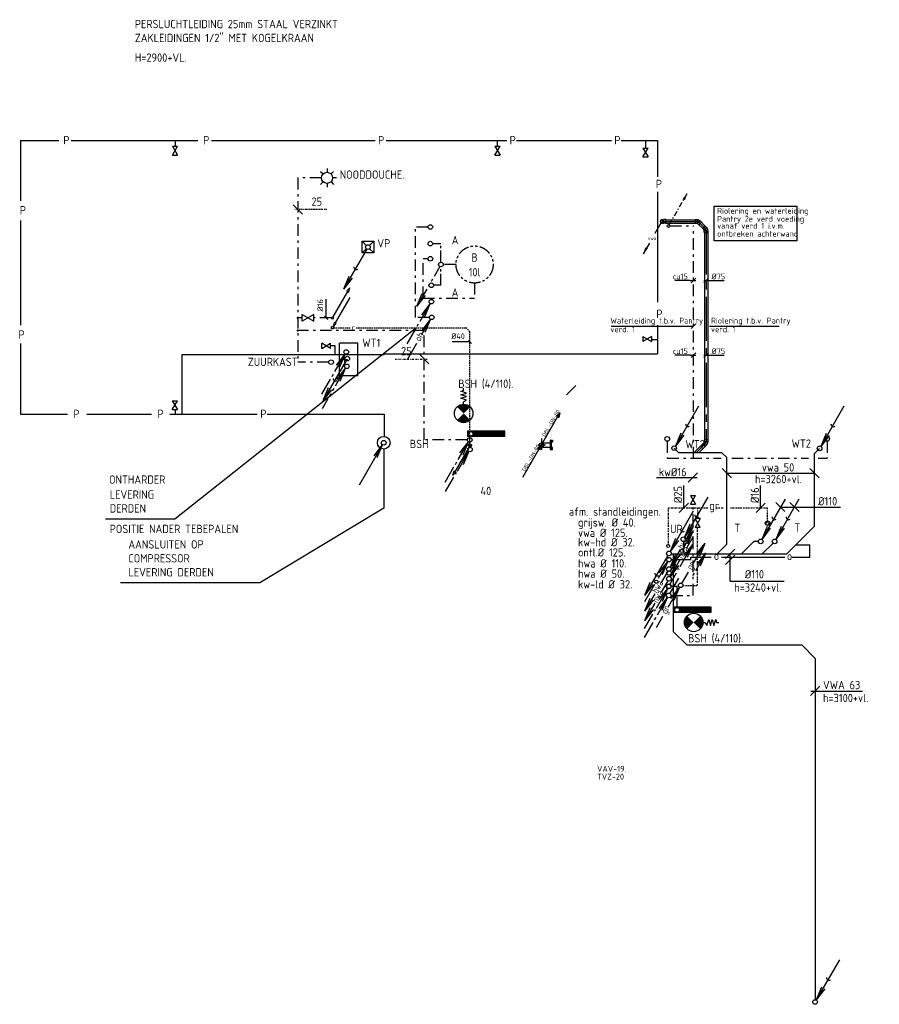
# Model space of a CAD drawing. Header units: millimetres. Extents: x -67014 to 38135, y 8979 to 53413.
# Tile 7 of 18: x -67014 to -48470, y 32170 to 53413. Entities that reach past the tile are written whole.
import ezdxf
from ezdxf.enums import TextEntityAlignment as Align

# ---------------------------------------------------------------- set-up
doc = ezdxf.new("R2010")
doc.units = ezdxf.units.MM
doc.header["$LTSCALE"] = 50
for name, pattern in [('2322109', [10, 5, -2, 1, -2]), ('2322110', [10, 5, -1, 1, -1, 1, -1]), ('CENTER2', [28.575, 19.05, -3.175, 3.175, -3.175]), ('DASHED2', [9.525, 6.35, -3.175]), ('HIDDEN2', [4.7625, 3.175, -1.5875]), ('KOUDWATER', [8.4, 4.8, -1.2, 1.2, -1.2]), ('KOUDWATERTAP', [1.1, 0.5, -0.25, 0.1, -0.25]), ('KW', [7, 4, -1, 1, -1]), ('WARMWATERCIRCULATIE', [1.8, 0.5, -0.25, 0.1, -0.25, 0.1, -0.25, 0.1, -0.25]), ('WARMWATERTAP', [1.45, 0.5, -0.25, 0.1, -0.25, 0.1, -0.25])]:
    doc.linetypes.add(name, pattern=pattern)
for name, color, linetype in [('50', 3, 'Continuous'), ('51', 6, 'Continuous'), ('51-LEIDING', 3, 'Continuous'), ('52', 3, 'Continuous'), ('52-CIRC', 3, 'WARMWATERCIRCULATIE'), ('52-GRIJS', 3, 'KOUDWATER'), ('53', 7, 'Continuous'), ('54', 3, 'Continuous'), ('60', 7, 'Continuous'), ('60-CV', 3, 'Continuous'), ('60-TXT', 1, 'Continuous'), ('Bestaande grijswater', 6, 'KOUDWATERTAP'), ('SYM-W', 7, 'Continuous'), ('WL5232--', 192, 'Continuous'), ('WL524---_D', 192, 'Continuous'), ('WL524---_HARTLIJN', 7, 'Continuous'), ('WL531---', 132, 'Continuous'), ('WL531---_SYMBOOL', 2, 'Continuous'), ('WL5310--_KW', 2, 'KOUDWATER'), ('WL5310--Bestaande_KW', 180, 'KOUDWATERTAP'), ('WL532---', 12, 'Continuous'), ('WL532---_DBL', 6, 'Continuous'), ('WL532---_KW-LD', 5, 'KW'), ('WL5420--_PERSL', 1, 'Continuous'), ('WL550---_SYMBOOL', 2, 'Continuous'), ('WL5501--_GKW-A', 4, 'Continuous'), ('WL5501-GKW', 4, 'Continuous'), ('WL561---_PIJL-A', 1, 'Continuous'), ('WL561---_PIJL-R', 5, 'HIDDEN2'), ('WL5611--_CV-A', 3, 'Continuous'), ('WL5623--_COND', 2, 'DASHED2'), ('WM5232--', 2, 'Continuous'), ('WM524---', 2, 'Continuous'), ('WM530---_MATEN-B', 1, 'Continuous'), ('WM531---', 2, 'Continuous'), ('WM560---_MATEN-B', 1, 'Continuous'), ('WT562---_CODE', 2, 'Continuous')]:
    doc.layers.add(name, color=color, linetype=linetype)
doc.styles.add('BURO-018', font='ISO96.shx', dxfattribs={"height": 90})
doc.styles.add('BURO-025', font='ISO96.shx', dxfattribs={"height": 125})
doc.styles.add('ISO', font='ISO.SHX')
doc.styles.add('MAATVOERING', font='ISO')

# ---------------------------------------------------------------- blocks, each defined once
blk = doc.blocks.new('3-01')
at = {"layer": 'SYM-W', "color": 2}
for p, q in [((-2.5, 1.5), (-2.5, -1.5)), ((-2.5, 1.5), (2.5, -1.5)), ((2.5, 1.5), (-2.5, -1.5)), ((2.5, 1.5), (2.5, -1.5))]:
    blk.add_line(p, q, dxfattribs=at)
blk = doc.blocks.new('W3-01A')
at = {"layer": 'SYM-W', "linetype": 'Continuous', "xscale": 0.75, "yscale": 0.75, "zscale": 0.75}
blk.add_blockref('3-01', (0, 0), dxfattribs=at)
blk = doc.blocks.new('113')
at = {"layer": '52', "color": 1, "linetype": 'Continuous'}
for p, q in [((2.47, 4.28), (5.25, 9.09)), ((3.42, 6.7), (5.25, 9.09)), ((4.1, 6.31), (5.25, 9.09)), ((0.25, 0.43), (1.71, 2.96))]:
    blk.add_line(p, q, dxfattribs=at)
blk.add_circle((0, 0), 0.5, dxfattribs=at)
at = {"layer": '52', "color": 7, "style": 'ISO', "width": 0.75}
blk.add_text('+', height=1.5, rotation=61.3721, dxfattribs=at).set_placement((2.41, 3.14))
blk = doc.blocks.new('032')
at = {"layer": '50', "color": 1, "linetype": 'Continuous'}
for p, q in [((-0.25, -0.43), (-1.67, -2.89)), ((-3.06, -5.3), (-5.25, -9.09)), ((-4.1, -6.31), (-5.25, -9.09)), ((-3.42, -6.7), (-5.25, -9.09))]:
    blk.add_line(p, q, dxfattribs=at)
blk.add_circle((0, 0), 0.5, dxfattribs=at)
at = {"layer": '50', "color": 7, "style": 'ISO', "width": 0.7}
blk.add_text('hwa', height=1.5, rotation=61.3721, dxfattribs=at).set_placement((-2.48, -5.35))
blk = doc.blocks.new('033')
at = {"layer": '50', "color": 1, "linetype": 'Continuous'}
for p, q in [((5.25, 9.09), (3.8, 6.58)), ((2.44, 4.22), (0.25, 0.43)), ((1.4, 3.22), (0.25, 0.43)), ((2.08, 2.82), (0.25, 0.43))]:
    blk.add_line(p, q, dxfattribs=at)
blk.add_circle((0, 0), 0.5, dxfattribs=at)
at = {"layer": '50', "color": 7, "style": 'ISO', "width": 0.7}
blk.add_text('hwa', height=1.5, rotation=59.4545, dxfattribs=at).set_placement((3.04, 4.13))
blk = doc.blocks.new('034')
at = {"layer": '50', "linetype": 'Continuous'}
for name in ['033', '032']:
    blk.add_blockref(name, (0, 0), dxfattribs=at)
blk = doc.blocks.new('026')
at = {"layer": '51', "color": 1, "linetype": 'Continuous'}
for p, q in [((-0.25, -0.43), (-2.36, -4.09)), ((-2.08, -2.82), (-0.25, -0.43)), ((-1.4, -3.22), (-0.25, -0.43)), ((-3.11, -5.39), (-5.26, -9.1))]:
    blk.add_line(p, q, dxfattribs=at)
for centre, radius in [((0, 0), 0.5), ((-2.75, -4.77), 0.35)]:
    blk.add_circle(centre, radius, dxfattribs=at)
blk = doc.blocks.new('030')
at = {"layer": '51', "color": 1, "linetype": 'Continuous'}
for p in [(5.25, 9.09), (1.4, 3.22), (2.08, 2.82)]:
    blk.add_line(p, (0.25, 0.43), dxfattribs=at)
blk.add_circle((0, 0), 0.5, dxfattribs=at)
blk.add_arc((3.03, 5.25), 0.567, 178.0725, 301.9275, dxfattribs=at)
blk = doc.blocks.new('029')
at = {"layer": '51', "color": 1, "linetype": 'Continuous'}
for p in [(-0.25, -0.43), (-4.1, -6.31), (-3.42, -6.7)]:
    blk.add_line(p, (-5.25, -9.09), dxfattribs=at)
blk.add_circle((0, 0), 0.5, dxfattribs=at)
blk.add_arc((-2.47, -4.27), 0.567, 178.0725, 301.9275, dxfattribs=at)
blk = doc.blocks.new('031')
at = {"layer": '51', "linetype": 'Continuous'}
for name in ['030', '029']:
    blk.add_blockref(name, (0, 0), dxfattribs=at)
blk = doc.blocks.new('014')
at = {"layer": '52', "color": 1, "linetype": 'Continuous'}
for p, q in [((-2.44, -4.22), (-0.25, -0.43)), ((-2.08, -2.82), (-0.25, -0.43)), ((-1.4, -3.22), (-0.25, -0.43)), ((-5.25, -9.09), (-3.38, -5.85)), ((-3.06, -5.3), (-2.75, -4.76))]:
    blk.add_line(p, q, dxfattribs=at)
blk.add_circle((0, 0), 0.5, dxfattribs=at)
blk = doc.blocks.new('027')
at = {"layer": '51', "color": 1, "linetype": 'Continuous'}
for p, q in [((5.26, 9.1), (3.14, 5.44)), ((3.42, 6.72), (5.26, 9.1)), ((4.1, 6.32), (5.26, 9.1)), ((2.39, 4.14), (0.25, 0.43))]:
    blk.add_line(p, q, dxfattribs=at)
for centre, radius in [((2.76, 4.77), 0.35), ((0, 0), 0.5)]:
    blk.add_circle(centre, radius, dxfattribs=at)
blk = doc.blocks.new('017')
at = {"layer": '52', "color": 1, "linetype": 'Continuous'}
for p, q in [((-2.44, -4.22), (-0.25, -0.43)), ((-2.08, -2.82), (-0.25, -0.43)), ((-1.4, -3.22), (-0.25, -0.43)), ((-3.69, -6.39), (-3.38, -5.85)), ((-3.06, -5.3), (-2.75, -4.76)), ((-5.25, -9.09), (-4, -6.93))]:
    blk.add_line(p, q, dxfattribs=at)
blk.add_circle((0, 0), 0.5, dxfattribs=at)
blk = doc.blocks.new('3-67')
at = {"layer": '52', "color": 2}
for p, q in [((0, 0), (0, -0.8)), ((-1.2, -2), (-2, -2)), ((-1.41, -0.59), (-0.85, -1.15)), ((1.41, -0.59), (0.85, -1.15)), ((2, -2), (1.2, -2)), ((-0.85, -2.85), (-1.41, -3.41)), ((0, -3.2), (0, -4)), ((0.85, -2.85), (1.41, -3.41))]:
    blk.add_line(p, q, dxfattribs=at)
blk.add_circle((0, -2), 1.2, dxfattribs=at)
blk = doc.blocks.new('$MAAT')
at = {"layer": 'SYM-W', "color": 1}
blk.add_line((1, 1), (-1, -1), dxfattribs=at)
blk = doc.blocks.new('8-15')
at = {"layer": '53'}
for p, q in [((-1.25, 1.25), (-0.35, 0.35)), ((-1.25, 1.25), (1.25, 1.25)), ((-1.25, -1.25), (-1.25, 1.25)), ((0.35, 0.35), (1.25, 1.25)), ((1.25, 1.25), (1.25, -1.25)), ((-1.25, -1.25), (-0.35, -0.35)), ((1.25, -1.25), (-1.25, -1.25)), ((0.35, -0.35), (1.25, -1.25))]:
    blk.add_line(p, q, dxfattribs=at)
at = {"layer": '53', "linetype": 'Continuous'}
blk.add_circle((0, 0), 0.5, dxfattribs=at)
blk = doc.blocks.new('W3-44')
at = {"layer": '54', "color": 2, "const_width": 2}
for points in [[(1.29, 0.71, 0.414214), (1.29, -0.71, 1)], [(2.71, -0.71, 0.414214), (2.71, 0.71, 1)]]:
    blk.add_lwpolyline(points, format="xyb", dxfattribs=at)
at = {"layer": '54', "color": 7}
blk.add_lwpolyline([(4, 0), (4.5, 0), (4.88, -0.63), (5.26, 0.63), (5.63, -0.63), (6.01, 0.63), (6.39, -0.63), (6.77, 0.63), (6.96, 0), (7.46, 0)], dxfattribs=at)
at = {"layer": '54', "color": 2}
blk.add_circle((2, 0), 2, dxfattribs=at)
blk = doc.blocks.new('*X28')
at = {"color": 0}
for p, q in [((29158, 61986), (29262, 62089)), ((29158, 61999), (29248, 62089)), ((29158, 62013), (29235, 62089)), ((29158, 62026), (29222, 62089)), ((29158, 62040), (29208, 62089)), ((29158, 62053), (29195, 62089)), ((29158, 62067), (29181, 62089)), ((29158, 62080), (29168, 62089)), ((29158, 61972), (29268, 62082)), ((29158, 61959), (29268, 62069)), ((29158, 61945), (29268, 62055)), ((29158, 61932), (29268, 62042)), ((29158, 61918), (29268, 62028)), ((29158, 61905), (29268, 62015)), ((29158, 61891), (29268, 62001)), ((29158, 61878), (29268, 61988)), ((29158, 61865), (29268, 61975)), ((29158, 61851), (29268, 61961)), ((29158, 61838), (29268, 61948)), ((29158, 61824), (29268, 61934)), ((29158, 61811), (29268, 61921)), ((29158, 61797), (29268, 61907)), ((29158, 61784), (29268, 61894)), ((29158, 61770), (29268, 61880)), ((29158, 61757), (29268, 61867)), ((29158, 61743), (29268, 61853)), ((29158, 61730), (29268, 61840)), ((29158, 61716), (29268, 61826)), ((29158, 61703), (29268, 61813)), ((29158, 61689), (29268, 61799)), ((29158, 61676), (29268, 61786)), ((29158, 61662), (29268, 61772)), ((29158, 61649), (29268, 61759)), ((29158, 61636), (29268, 61746)), ((29158, 61622), (29268, 61732)), ((29158, 61609), (29268, 61719)), ((29158, 61595), (29268, 61705)), ((29158, 61582), (29268, 61692)), ((29158, 61568), (29268, 61678)), ((29158, 61555), (29268, 61665)), ((29158, 61541), (29268, 61651)), ((29158, 61528), (29268, 61638)), ((29158, 61514), (29268, 61624)), ((29158, 61501), (29268, 61611)), ((29158, 61487), (29268, 61597)), ((29158, 61474), (29268, 61584)), ((29158, 61460), (29268, 61570)), ((29158, 61447), (29268, 61557)), ((29158, 61433), (29268, 61543)), ((29158, 61420), (29268, 61530)), ((29168, 61416), (29268, 61517)), ((29182, 61416), (29268, 61503)), ((29195, 61416), (29268, 61490)), ((29209, 61416), (29268, 61476)), ((29222, 61416), (29268, 61463)), ((29236, 61416), (29268, 61449)), ((29249, 61416), (29268, 61436)), ((29263, 61416), (29268, 61422))]:
    blk.add_line(p, q, dxfattribs=at)
blk = doc.blocks.new('PA')
at = {"layer": 'WL532---_KW-LD', "color": 7, "linetype": 'Continuous'}
blk.add_line((0, 0), (200, 346), dxfattribs=at)
at = {"layer": 'WL532---_KW-LD', "color": 7}
for p, q in [((162, 311), (200, 346)), ((200, 346), (171, 306)), ((200, 346), (179, 301)), ((200, 346), (188, 296)), ((162, 311), (188, 296))]:
    blk.add_line(p, q, dxfattribs=at)
blk = doc.blocks.new('002')
at = {"layer": '60', "color": 1, "linetype": 'Continuous'}
for p in [(-5.25, -9.09), (-2.08, -2.82), (-1.4, -3.22)]:
    blk.add_line(p, (-0.25, -0.43), dxfattribs=at)
blk.add_circle((0, 0), 0.5, dxfattribs=at)
blk = doc.blocks.new('122')
at = {"layer": '52', "color": 1, "linetype": 'Continuous'}
for p, q in [((2.77, 4.8), (5.25, 9.09)), ((3.42, 6.7), (5.25, 9.09)), ((4.1, 6.31), (5.25, 9.09)), ((0.25, 0.43), (1.66, 2.87))]:
    blk.add_line(p, q, dxfattribs=at)
blk.add_circle((0, 0), 0.5, dxfattribs=at)
at = {"layer": '52', "color": 7, "style": 'ISO', "width": 0.75}
blk.add_text('gr', height=1.5, rotation=61.3721, dxfattribs=at).set_placement((2.44, 3.19))
blk = doc.blocks.new('D122')
at = {"layer": '52', "linetype": 'Continuous'}
blk.add_blockref('122', (0, 0), dxfattribs=at)
blk = doc.blocks.new('A$C03560F8D')
at = {"layer": '60-CV', "color": 7, "style": 'ISO'}
for s, p in [('afm. standleidingen.', (0, 1569)), ('grijsw. %%c 40.', (196, 1335)), ('vwa %%c 125.', (196, 1112)), ('kw-hd %%c 32.', (196, 909)), ('ontl.%%c 125.', (196, 689)), ('hwa %%c 110.', (196, 452)), ('hwa %%c 50.', (196, 230)), ('kw-ld %%c 32.', (196, 0))]:
    blk.add_text(s, height=180, dxfattribs=at).set_placement(p)
blk = doc.blocks.new('CVRP51')
blk.add_line((7.5, 12.99), (1.17, 2.03))
blk.add_lwpolyline([(1.59, 1.78), (0.75, 2.27), (0.25, 0.43)], close=True)
blk.add_circle((0, 0), 0.5)
at = {"color": 2, "style": 'MAATVOERING', "flags": 8}
blk.add_attdef('PIJL_BEN', (8, 13), '', height=1, dxfattribs=at)
blk = doc.blocks.new('CVAP51')
blk.add_line((0.25, 0.43), (6.58, 11.4))
blk.add_lwpolyline([(6.16, 11.64), (7, 11.15), (7.5, 12.99)], close=True)
blk.add_circle((0, 0), 0.5)
at = {"color": 2, "style": 'MAATVOERING', "flags": 8}
blk.add_attdef('PIJL_BEN', (8, 13), '', height=1, dxfattribs=at)
blk = doc.blocks.new('MVLINE')
blk.add_line((35, -35), (-35, 35))
blk = doc.blocks.new('SS53AP01')
blk.add_lwpolyline([(0, -1.5), (0, 1.5), (5, -1.5), (5, 1.5)], close=True)
blk = doc.blocks.new('ASP_WZ')
at = {"const_width": 24.5}
blk.add_lwpolyline([(-12.75, 0, 1), (12.75, 0, 1)], format="xyb", close=True, dxfattribs=at)
blk = doc.blocks.new('CVRP11')
blk.add_line((-0.25, -0.43), (-6.58, -11.4))
blk.add_lwpolyline([(-6.16, -11.64), (-7, -11.15), (-7.5, -12.99)], close=True)
blk.add_circle((0, 0), 0.5)
at = {"color": 2, "style": 'MAATVOERING', "flags": 8}
blk.add_attdef('PIJL_BEN', text='', height=1, dxfattribs=at).set_placement((-8, -13), align=Align.RIGHT)
blk = doc.blocks.new('LDV2')
at = {"color": 0, "linetype": 'Continuous'}
for p, q in [((-0.25, -0.43), (-2.5, -4.33)), ((-4.5, -7.79), (-6.75, -11.69))]:
    blk.add_line(p, q, dxfattribs=at)
blk.add_lwpolyline([(-6.75, -11.69, 0, 1, 0), (-5.5, -9.53, 1, 1, 0)], format="xyseb", dxfattribs=at)
blk.add_circle((0, 0), 0.5, dxfattribs=at)
at = {"color": 0, "linetype": 'Continuous', "style": 'BURO-018'}
blk.add_attdef('LD_TEXT1', text='', height=1.8, dxfattribs=at).set_placement((-3.5, -6.06), align=Align.MIDDLE)
blk = doc.blocks.new('*U80', base_point=(-56317, 46171))
at = {"color": 0, "linetype": 'Continuous'}
for p, q in [((-56392, 46171), (-56719, 46171)), ((-56392, 46171), (-56267, 46171)), ((-56267, 46221), (-56367, 46121))]:
    blk.add_line(p, q, dxfattribs=at)
at = {"color": 0, "linetype": 'Continuous', "style": 'BURO-025'}
blk.add_text('cu15', height=125, dxfattribs=at).set_placement((-56442, 46196), align=Align.RIGHT)
blk = doc.blocks.new('*U81')
at = {"color": 0, "ltscale": 10}
for p, q in [((-39, 84), (-39, 40)), ((39, 84), (-39, 84)), ((-39, 40), (-38, 38)), ((39, 40), (-39, 40)), ((-38, 33), (-38, 38)), ((-38, 23), (-38, 33)), ((-38, 15), (-38, 23)), ((-38, 12), (-38, 15)), ((39, 40), (38, 38)), ((38, 33), (38, 38)), ((38, 23), (38, 33)), ((38, 15), (38, 23)), ((38, 12), (38, 15)), ((39, 84), (39, 40))]:
    blk.add_line(p, q, dxfattribs=at)
blk.add_arc((0, 0), 39.4, 90.18, 90, dxfattribs=at)
at = {"layer": 'WL524---_HARTLIJN', "linetype": 'CENTER2'}
for p in [(0, 40), (0, 0)]:
    blk.add_line(p, (0, 38), dxfattribs=at)
blk.add_circle((0, 0), 0.075, dxfattribs=at)
at = {"layer": 'WL524---_D', "color": 1, "linetype": '2322109', "style": 'BURO-018'}
blk.add_attdef('POSNR', text='', height=90, dxfattribs=at).set_placement((0, 0), align=Align.MIDDLE)
blk = doc.blocks.new('*U82')
at = {"color": 0, "ltscale": 10}
for p, q in [((-65, 39), (-21, 39)), ((-65, 39), (-65, -39)), ((-21, 39), (-19, 38)), ((-21, 39), (-21, -39)), ((-13, -43), (43, 13)), ((43, 13), (40, 13)), ((74, -18), (43, 13)), ((-65, -39), (-21, -39)), ((-21, -39), (-19, -38)), ((-13, -43), (-13, -40)), ((18, -74), (-13, -43)), ((18, -74), (74, -18))]:
    blk.add_line(p, q, dxfattribs=at)
for radius in [83.7, 8.67]:
    blk.add_arc((-19, -46), radius, 45, 90, dxfattribs=at)
at = {"layer": 'WL524---_HARTLIJN', "linetype": 'CENTER2'}
for p, q in [((-21, 0), (-19, 0)), ((15, -15), (14, -14))]:
    blk.add_line(p, q, dxfattribs=at)
blk.add_arc((-19, -46), 46.2, 45, 90, dxfattribs=at)
at = {"layer": 'WL524---_D', "color": 1, "linetype": '2322109', "style": 'BURO-018'}
blk.add_attdef('POSNR', text='', height=90, dxfattribs=at).set_placement((0, 0), align=Align.MIDDLE)
blk = doc.blocks.new('*U83')
at = {"layer": 'WM524---', "color": 0, "ltscale": 10}
for p, q in [((-50, -50), (50, 50)), ((-50, 0), (387, 0))]:
    blk.add_line(p, q, dxfattribs=at)
at = {"layer": 'WM524---', "color": 0, "linetype": '2322109', "style": 'BURO-025'}
blk.add_text('%%c75', height=125, dxfattribs=at).set_placement((119, 25))
blk = doc.blocks.new('*U84')
at = {"color": 0, "ltscale": 10}
for p, q in [((0, 38), (160, 38)), ((0, -37), (160, -37))]:
    blk.add_line(p, q, dxfattribs=at)
at = {"layer": 'WL524---_HARTLIJN', "linetype": 'CENTER2'}
blk.add_line((0, 0), (204, 0), dxfattribs=at)
at = {"layer": 'WL524---_D', "color": 1, "linetype": '2322109', "style": 'BURO-018'}
blk.add_attdef('POSNR', text='', height=90, dxfattribs=at).set_placement((0, 0), align=Align.MIDDLE)
blk = doc.blocks.new('*U85')
at = {"color": 0, "ltscale": 10}
for p, q in [((-65, 39), (-21, 39)), ((-65, 39), (-65, -39)), ((-21, 39), (-19, 37)), ((-21, 39), (-21, -39)), ((-13, -43), (43, 13)), ((43, 13), (40, 13)), ((74, -18), (43, 13)), ((-65, -39), (-21, -39)), ((-21, -39), (-19, -37)), ((-13, -43), (-13, -40)), ((18, -74), (-13, -43)), ((18, -74), (74, -18))]:
    blk.add_line(p, q, dxfattribs=at)
for radius in [83.7, 8.67]:
    blk.add_arc((-19, -46), radius, 45, 90, dxfattribs=at)
at = {"layer": 'WL524---_HARTLIJN', "linetype": 'CENTER2'}
for p, q in [((-21, 0), (-19, 0)), ((15, -15), (14, -14))]:
    blk.add_line(p, q, dxfattribs=at)
blk.add_arc((-19, -46), 46.2, 45, 90, dxfattribs=at)
at = {"layer": 'WL524---_D', "color": 1, "linetype": '2322109', "style": 'BURO-018'}
blk.add_attdef('POSNR', text='', height=90, dxfattribs=at).set_placement((0, 0), align=Align.MIDDLE)
blk = doc.blocks.new('*U86')
at = {"color": 0, "ltscale": 10}
for p, q in [((-65, 39), (-21, 39)), ((-65, 39), (-65, -39)), ((-21, 39), (-19, 38)), ((-21, 39), (-21, -39)), ((-13, -43), (43, 13)), ((43, 13), (40, 13)), ((74, -18), (43, 13)), ((-65, -39), (-21, -39)), ((-21, -39), (-19, -38)), ((-13, -43), (-13, -40)), ((18, -74), (-13, -43)), ((18, -74), (74, -18))]:
    blk.add_line(p, q, dxfattribs=at)
for radius in [83.7, 8.67]:
    blk.add_arc((-19, -46), radius, 45, 90, dxfattribs=at)
at = {"layer": 'WL524---_HARTLIJN', "linetype": 'CENTER2'}
for p, q in [((-21, 0), (-19, 0)), ((15, -15), (14, -14))]:
    blk.add_line(p, q, dxfattribs=at)
blk.add_arc((-19, -46), 46.2, 45, 90, dxfattribs=at)
at = {"layer": 'WL524---_D', "color": 1, "style": 'BURO-018'}
blk.add_attdef('POSNR', text='', height=1.8, dxfattribs=at).set_placement((0, 0), align=Align.MIDDLE)
blk = doc.blocks.new('*U87')
at = {"color": 0, "ltscale": 10}
for p, q in [((44, 38), (720, 38)), ((720, 38), (720, -38)), ((44, -38), (720, -38))]:
    blk.add_line(p, q, dxfattribs=at)
at = {"layer": 'WL524---_HARTLIJN', "linetype": 'CENTER2'}
blk.add_line((0, 0), (720, 0), dxfattribs=at)
at = {"layer": 'WL524---_D', "color": 1, "style": 'BURO-018'}
blk.add_attdef('POSNR', text='', height=1.8, dxfattribs=at).set_placement((0, 0), align=Align.MIDDLE)
blk = doc.blocks.new('*U88')
at = {"color": 0, "ltscale": 10}
for p, q in [((0, 38), (4519, 38)), ((0, -38), (0, 38)), ((0, -38), (4519, -38))]:
    blk.add_line(p, q, dxfattribs=at)
at = {"layer": 'WL524---_HARTLIJN', "linetype": 'CENTER2'}
blk.add_line((0, 0), (4563, 0), dxfattribs=at)
at = {"layer": 'WL524---_D', "color": 1, "linetype": '2322109', "style": 'BURO-018'}
blk.add_attdef('POSNR', text='', height=90, dxfattribs=at).set_placement((0, 0), align=Align.MIDDLE)
blk = doc.blocks.new('*U89', base_point=(-56317, 46171))
at = {"color": 0, "linetype": 'Continuous'}
for p, q in [((-56392, 46171), (-56719, 46171)), ((-56392, 46171), (-56267, 46171)), ((-56267, 46221), (-56367, 46121))]:
    blk.add_line(p, q, dxfattribs=at)
at = {"color": 0, "linetype": 'Continuous', "style": 'BURO-025'}
blk.add_text('cu15', height=125, dxfattribs=at).set_placement((-56442, 46196), align=Align.RIGHT)
blk = doc.blocks.new('LDV1109')
at = {"color": 0, "linetype": 'Continuous'}
for p, q in [((5.87, 10.18), (6.75, 11.69)), ((4, 6.93), (4.94, 8.55)), ((5.31, 9.2), (5.5, 9.53)), ((2.12, 3.68), (3.06, 5.3)), ((3.44, 5.95), (3.62, 6.28)), ((0.25, 0.43), (1.19, 2.06)), ((1.56, 2.71), (1.75, 3.03))]:
    blk.add_line(p, q, dxfattribs=at)
blk.add_lwpolyline([(6.75, 11.69, 0, 1, 0), (5.5, 9.53, 1, 1, 0)], format="xyseb", dxfattribs=at)
blk.add_circle((0, 0), 0.5, dxfattribs=at)

msp = doc.modelspace()

# ---------------------------------------------------------------- linework, layer by layer
at = {"layer": '51', "color": 1, "linetype": 'Continuous'}
msp.add_circle((-50879, 42551), 50, dxfattribs=at)
at = {"layer": '51-LEIDING'}
for p, q in [((-57351, 44534), (-57351, 44424)), ((-56551, 44534), (-57351, 44534)), ((-57351, 44424), (-56551, 44424)), ((-57300, 44190), (-57300, 44424)), ((-57224, 44534), (-57224, 44424)), ((-56551, 44424), (-56551, 44534)), ((-52897, 40738), (-52897, 40628)), ((-52097, 40738), (-52897, 40738)), ((-52897, 40628), (-52097, 40628)), ((-52769, 40738), (-52769, 40628)), ((-52097, 40628), (-52097, 40738))]:
    msp.add_line(p, q, dxfattribs=at)
at = {"layer": '51-LEIDING', "color": 7}
msp.add_line((-49944, 38923), (-48833, 38923), dxfattribs=at)
at = {"layer": '52', "color": 1, "linetype": 'Continuous'}
for p, q in [((-57951, 48088), (-58076, 47871)), ((-58108, 47817), (-58139, 47763)), ((-58233, 47601), (-58451, 47222)), ((-58170, 47709), (-58201, 47655)), ((-58336, 47500), (-58451, 47222)), ((-58268, 47461), (-58451, 47222)), ((-58344, 46614), (-58151, 46948)), ((-58334, 46709), (-58151, 46948)), ((-58266, 46670), (-58151, 46948)), ((-58651, 46082), (-58446, 46436)), ((-57554, 43925), (-57335, 44304)), ((-57518, 44065), (-57335, 44304)), ((-57450, 44026), (-57335, 44304)), ((-57569, 43675), (-57325, 44097)), ((-57509, 43858), (-57325, 44097)), ((-57441, 43818), (-57325, 44097)), ((-57835, 43438), (-57647, 43763)), ((-57616, 43817), (-57585, 43871)), ((-57825, 43231), (-57645, 43543)), ((-52429, 41529), (-52210, 41908)), ((-52393, 41669), (-52210, 41908)), ((-52325, 41629), (-52210, 41908)), ((-52491, 41421), (-52460, 41475)), ((-52981, 41042), (-52793, 41366)), ((-53278, 40720), (-53035, 41142)), ((-53218, 40903), (-53035, 41142)), ((-53150, 40864), (-53035, 41142)), ((-53028, 40735), (-52780, 41165)), ((-52964, 40926), (-52780, 41165)), ((-52896, 40887), (-52780, 41165)), ((-53535, 40276), (-53354, 40589)), ((-53280, 40299), (-53140, 40543))]:
    msp.add_line(p, q, dxfattribs=at)
for centre in [(-57926, 48131), (-58126, 46991), (-53045, 44367), (-49596, 44367), (-57305, 44346), (-57300, 44140), (-53011, 41191), (-53010, 41185), (-53010, 41184), (-49855, 32220)]:
    msp.add_circle(centre, 50, dxfattribs=at)
at = {"layer": '52-CIRC', "color": 1}
for p, q in [((-60386, 49316), (-61083, 49316)), ((-58914, 46090), (-58217, 46090))]:
    msp.add_line(p, q, dxfattribs=at)
at = {"layer": '52-GRIJS', "color": 1, "linetype": 'Continuous'}
for centre in [(-58155, 48940), (-58155, 48581), (-58155, 48255), (-58133, 47682), (-60297, 46024)]:
    msp.add_circle(centre, 50, dxfattribs=at)
at = {"layer": '60-CV', "color": 7}
msp.add_line((-53276, 43533), (-52398, 43533), dxfattribs=at)
at = {"layer": '60-TXT', "linetype": 'Continuous'}
for p, q in [((-58478, 46749), (-63668, 42636)), ((-59160, 44151), (-59160, 42875)), ((-59160, 42875), (-61836, 41264)), ((-63668, 42636), (-65166, 42636)), ((-61836, 41264), (-64841, 41264))]:
    msp.add_line(p, q, dxfattribs=at)
at = {"layer": '60-TXT'}
msp.add_lwpolyline([(-63663, 50804, 0, 50, 0), (-63755, 50922, 0, 0, 0), (-64758, 52202, 0, 0, 0), (-64758, 52775, 0, 0, 0), (-60257, 52775, 0, 0, 0)], format="xyseb", dxfattribs=at)
at = {"layer": 'Bestaande grijswater', "linetype": 'KOUDWATERTAP'}
for p, q in [((-53021, 42879), (-52160, 42879)), ((-53021, 42088), (-53021, 42879)), ((-52389, 42879), (-52389, 42648)), ((-51990, 42879), (-51836, 42879)), ((-51682, 42879), (-50886, 42879)), ((-50886, 42879), (-50886, 42569)), ((-52389, 41209), (-52389, 42458)), ((-52705, 41209), (-52389, 41209))]:
    msp.add_line(p, q, dxfattribs=at)
for centre in [(-50886, 42538), (-53024, 42059)]:
    msp.add_circle(centre, 31.4, dxfattribs=at)
at = {"layer": 'SYM-W', "color": 2}
for p, q in [((-60116, 45731), (-60116, 46431)), ((-59716, 46431), (-60116, 46431)), ((-59716, 45731), (-59716, 46431)), ((-60002, 46024), (-60002, 46139)), ((-60116, 46081), (-59945, 46081)), ((-59716, 45731), (-60116, 45731))]:
    msp.add_line(p, q, dxfattribs=at)
at = {"layer": 'SYM-W', "color": 7}
for p, q in [((-55017, 45517), (-55217, 45317)), ((-52392, 43633), (-52592, 43433)), ((-51660, 43527), (-51860, 43727)), ((-49768, 43529), (-49968, 43729)), ((-52588, 42980), (-52788, 42780)), ((-50930, 42980), (-51130, 42780)), ((-50505, 42799), (-50705, 42999)), ((-50199, 42799), (-50399, 42999)), ((-51590, 41991), (-51790, 41791)), ((-51590, 41860), (-51790, 41660)), ((-49752, 39032), (-49952, 38832))]:
    msp.add_line(p, q, dxfattribs=at)
at = {"layer": 'WL524---_D'}
for p, q in [((-52465, 44075), (-52279, 44261)), ((-52359, 44075), (-52226, 44208)), ((-52895, 44168), (-52802, 44075)), ((-52802, 44075), (-51871, 44075)), ((-51871, 44075), (-51762, 43967)), ((-49759, 44163), (-49869, 44053)), ((-49869, 42484), (-49869, 44053)), ((-51762, 42095), (-51762, 43967)), ((-49869, 42484), (-50462, 41891)), ((-51762, 42095), (-51966, 41891)), ((-51174, 42157), (-51440, 41891)), ((-51079, 42157), (-51174, 42157)), ((-50763, 42122), (-50994, 41891)), ((-50268, 42085), (-49969, 42085)), ((-49969, 41820), (-49969, 42085)), ((-52958, 41891), (-50462, 41891)), ((-52915, 41891), (-52915, 40213)), ((-52958, 41763), (-52538, 41763)), ((-52538, 41763), (-52538, 41820)), ((-52538, 41820), (-52097, 41820)), ((-51871, 41820), (-50511, 41820)), ((-50351, 41820), (-49969, 41820)), ((-52915, 40213), (-52624, 39922)), ((-52624, 39922), (-50143, 39922)), ((-49852, 39631), (-50143, 39922)), ((-49852, 39631), (-49852, 32269))]:
    msp.add_line(p, q, dxfattribs=at)
at = {"layer": 'WL524---_HARTLIJN', "linetype": 'CENTER2'}
msp.add_line((-52412, 44075), (-52221, 44266), dxfattribs=at)
at = {"layer": 'WL531---', "linetype": '2322109'}
for p, q in [((-61015, 50000), (-61015, 46024)), ((-60503, 50000), (-61015, 50000)), ((-58477, 46991), (-58477, 48940)), ((-58205, 48940), (-58477, 48940)), ((-52987, 48962), (-52476, 48962)), ((-52476, 43950), (-52476, 48962)), ((-58312, 47407), (-58312, 48255)), ((-58205, 48255), (-58312, 48255)), ((-57201, 47731), (-57201, 47407)), ((-58312, 47407), (-57201, 47407)), ((-60921, 46980), (-61015, 46980)), ((-60291, 46980), (-60671, 46980)), ((-58176, 46991), (-58477, 46991)), ((-58285, 46705), (-61015, 46705)), ((-58285, 44348), (-58285, 46705)), ((-60347, 46024), (-61015, 46024)), ((-57360, 44348), (-58285, 44348)), ((-53045, 44317), (-53045, 43950)), ((-49596, 44317), (-49596, 43950)), ((-53045, 43950), (-51878, 43950)), ((-51654, 43950), (-49998, 43950)), ((-49786, 43950), (-49596, 43950)), ((-52488, 40992), (-52488, 42957)), ((-52831, 41181), (-52965, 41181)), ((-52831, 41036), (-52831, 41181)), ((-52962, 40992), (-52488, 40992)), ((-52831, 40734), (-52831, 40961))]:
    msp.add_line(p, q, dxfattribs=at)
at = {"layer": 'WL5310--_KW'}
msp.add_line((-52697, 42154), (-52697, 41891), dxfattribs=at)
at = {"layer": 'WL5310--_KW', "color": 1, "linetype": 'Continuous'}
for centre in [(-57287, 44478), (-52833, 40681)]:
    msp.add_circle(centre, 50, dxfattribs=at)
at = {"layer": 'WL5310--Bestaande_KW', "linetype": 'KOUDWATERTAP'}
msp.add_line((-58133, 47407), (-58133, 47379), dxfattribs=at)
at = {"layer": 'WL532---', "linetype": '2322110'}
for p, q in [((-58105, 48581), (-57926, 48581)), ((-57926, 48181), (-57926, 48581)), ((-57926, 47682), (-57926, 48081)), ((-57601, 48131), (-57876, 48131)), ((-57926, 47682), (-58083, 47682))]:
    msp.add_line(p, q, dxfattribs=at)
msp.add_circle((-57201, 48131), 400, dxfattribs=at)
at = {"layer": 'WL532---_DBL', "color": 7}
for p, q in [((-55830, 44238), (-55668, 44238)), ((-55759, 44375), (-55759, 44133))]:
    msp.add_line(p, q, dxfattribs=at)
at = {"layer": 'WL532---_DBL'}
for p, q in [((-55759, 44283), (-55567, 44283)), ((-55759, 44193), (-55567, 44193)), ((-55567, 44338), (-55517, 44338)), ((-55567, 44338), (-55567, 44139)), ((-55531, 44321), (-55551, 44321)), ((-55551, 44321), (-55551, 44155)), ((-55531, 44295), (-55531, 44321)), ((-55517, 44295), (-55531, 44295)), ((-55517, 44338), (-55517, 44295)), ((-55567, 44139), (-55517, 44139)), ((-55531, 44155), (-55551, 44155)), ((-55517, 44182), (-55531, 44182)), ((-55531, 44182), (-55531, 44155)), ((-55517, 44139), (-55517, 44182))]:
    msp.add_line(p, q, dxfattribs=at)
msp.add_circle((-55759, 44238), 45, dxfattribs=at)
for centre, radius, start, end in [((-55755, 44216), 22.9, 100.5087, 259.4913), ((-55760, 44261), 22.5, 272.4, 87.6)]:
    msp.add_arc(centre, radius, start, end, dxfattribs=at)
at = {"layer": 'WL5420--_PERSL', "linetype": 'Continuous'}
for p, q in [((-66998, 50804), (-66998, 49502)), ((-66998, 50804), (-66169, 50804)), ((-65901, 50804), (-63168, 50804)), ((-63663, 50804), (-63663, 50681)), ((-62877, 50804), (-59345, 50804)), ((-59107, 50804), (-56503, 50804)), ((-56711, 50804), (-56711, 50681)), ((-56297, 50804), (-54249, 50804)), ((-54040, 50804), (-53258, 50804)), ((-53511, 50804), (-53511, 50641)), ((-53258, 50804), (-53258, 50023)), ((-53258, 49699), (-53258, 47319)), ((-66998, 49081), (-66998, 46820)), ((-53258, 46820), (-53258, 46207)), ((-66998, 46425), (-66998, 44899)), ((-60309, 46382), (-60218, 46382)), ((-60218, 46382), (-60218, 46190)), ((-53385, 46516), (-53258, 46516)), ((-63507, 46190), (-59151, 46190)), ((-63507, 44899), (-63507, 46190)), ((-59151, 46207), (-59151, 46190)), ((-59151, 46207), (-53258, 46207)), ((-66998, 44899), (-65985, 44899)), ((-65563, 44899), (-64169, 44899)), ((-63775, 44899), (-61891, 44899)), ((-63663, 45002), (-63663, 44899)), ((-61674, 44899), (-59151, 44899)), ((-59151, 44899), (-59151, 44422))]:
    msp.add_line(p, q, dxfattribs=at)
msp.add_circle((-59160, 44286), 136, dxfattribs=at)
at = {"layer": 'WL5501--_GKW-A', "color": 7}
for p, q in [((-51762, 43629), (-49869, 43629)), ((-52688, 42880), (-52688, 43365)), ((-51030, 42880), (-51030, 43365)), ((-50605, 42899), (-49306, 42899)), ((-51690, 41296), (-51690, 41890)), ((-51690, 41296), (-50525, 41296))]:
    msp.add_line(p, q, dxfattribs=at)
at = {"layer": 'WL5623--_COND', "ltscale": 0.1}
for p, q in [((-60241, 46768), (-59883, 46768)), ((-59758, 46768), (-57388, 46768)), ((-57300, 46680), (-57388, 46768)), ((-57300, 44228), (-57300, 46680))]:
    msp.add_line(p, q, dxfattribs=at)
at = {"layer": 'WL5623--_COND'}
msp.add_circle((-57300, 44228), 30, dxfattribs=at)
at = {"layer": 'WM5232--'}
msp.add_lwpolyline([(-52029, 49391), (-50252, 49391), (-50252, 48639), (-52029, 48639)], close=True, dxfattribs=at)
at = {"layer": 'WM530---_MATEN-B'}
msp.add_lwpolyline([(-60405, 46980), (-60405, 47018), (-60405, 47386)], dxfattribs=at)
at = {"layer": 'WM531---'}
for p, q in [((-54252, 46801), (-52476, 46801)), ((-52131, 46801), (-50627, 46801))]:
    msp.add_line(p, q, dxfattribs=at)
at = {"layer": 'WM531---', "linetype": '2322109'}
msp.add_line((-52426, 46851), (-52526, 46751), dxfattribs=at)
at = {"layer": 'WM560---_MATEN-B'}
msp.add_lwpolyline([(-57300, 46459), (-57380, 46459), (-57686, 46459)], dxfattribs=at)

# ---------------------------------------------------------------- block references
at = {"layer": '50', "linetype": 'Continuous', "xscale": 100, "yscale": 100, "zscale": 100}
for p in [(-53008, 41559), (-53008, 41352)]:
    msp.add_blockref('034', p, dxfattribs=at)
at = {"layer": '51', "linetype": 'Continuous', "xscale": 100, "yscale": 100, "zscale": 100}
for name, p in [('029', (-59502, 48506)), ('029', (-59947, 46100)), ('030', (-52895, 44168)), ('030', (-49759, 44163)), ('030', (-52697, 42204)), ('030', (-51029, 42157)), ('030', (-50728, 42157)), ('031', (-53008, 41898)), ('026', (-53008, 41763)), ('030', (-49855, 32220))]:
    msp.add_blockref(name, p, dxfattribs=at)
at = {"layer": '51', "color": 7, "linetype": 'Continuous', "xscale": 100, "yscale": 100, "zscale": 100}
msp.add_blockref('8-15', (-59502, 48506), dxfattribs=at)
at = {"layer": '51', "color": 3, "linetype": 'WARMWATERTAP', "xscale": 100, "yscale": 100, "zscale": 100}
msp.add_blockref('027', (-53008, 41475), dxfattribs=at)
at = {"layer": '51-LEIDING', "xscale": 100, "yscale": 100, "zscale": 100, "rotation": 90}
msp.add_blockref('W3-44', (-57437, 44718), dxfattribs=at)
at = {"layer": '51-LEIDING', "color": 1, "rotation": 270}
for p in [(-118640, 73693), (-114186, 69896)]:
    msp.add_blockref('*X28', p, dxfattribs=at)
at = {"layer": '51-LEIDING', "xscale": 100, "yscale": 100, "zscale": 100}
msp.add_blockref('W3-44', (-52676, 40409), dxfattribs=at)
at = {"layer": '52', "linetype": 'Continuous', "xscale": 100, "yscale": 100, "zscale": 100}
for name, p in [('3-67', (-60383, 50200)), ('014', (-58133, 47329)), ('014', (-59970, 46243)), ('017', (-59957, 45934)), ('113', (-53016, 41184)), ('014', (-53012, 40992))]:
    msp.add_blockref(name, p, dxfattribs=at)
at = {"layer": '52-CIRC', "xscale": 100, "yscale": 100, "zscale": 100, "rotation": 270}
for p in [(-61015, 49316), (-58285, 46090)]:
    msp.add_blockref('$MAAT', p, dxfattribs=at)
at = {"layer": '60', "linetype": 'Continuous', "xscale": 100, "yscale": 100, "zscale": 100}
msp.add_blockref('002', (-59160, 44286), dxfattribs=at)
at = {"layer": 'Bestaande grijswater', "linetype": 'KOUDWATERTAP', "xscale": 100, "yscale": 100, "zscale": 100}
msp.add_blockref('D122', (-52755, 41209), dxfattribs=at)
at = {"layer": 'WL5232--'}
ref = msp.add_blockref('LDV2', (-53161, 49060), dxfattribs=dict(at, xscale=60, yscale=60, zscale=60))
ref.add_attrib('LD_TEXT1', 'vwa', dxfattribs={"layer": '0', "color": 2, "linetype": 'Continuous', "height": 72, "style": 'BURO-018'}).set_placement((-53371, 48696), align=Align.MIDDLE)
at = {"layer": 'WL524---_D', "linetype": '2322109'}
for name, p, rotation in [('*U81', (-53161, 49060), 270), ('*U84', (-52365, 49045), 315), ('*U85', (-52206, 48886), 315), ('*U88', (-52206, 48865), 270)]:
    msp.add_blockref(name, p, dxfattribs=dict(at, rotation=rotation))
at = {"layer": 'WL524---_D'}
msp.add_blockref('*U87', (-53121, 49060), dxfattribs=at)
at = {"layer": 'WL524---_D', "linetype": '2322109'}
msp.add_blockref('*U82', (-52380, 49060), dxfattribs=at)
at = {"layer": 'WL524---_D', "rotation": 270}
msp.add_blockref('*U86', (-52206, 44281), dxfattribs=at)
at = {"layer": 'WL531---', "xscale": 60, "yscale": 60, "zscale": 60}
msp.add_blockref('LDV1109', (-53017, 48962), dxfattribs=at)
at = {"layer": 'WL531---', "linetype": '2322109', "xscale": 50, "yscale": 50, "zscale": 50}
msp.add_blockref('CVRP11', (-57300, 44228), dxfattribs=at)
at = {"layer": 'WL531---_SYMBOOL', "xscale": 50, "yscale": 50, "zscale": 50}
msp.add_blockref('SS53AP01', (-60921, 46980), dxfattribs=at)
at = {"layer": 'WL5310--_KW', "linetype": 'Continuous', "xscale": 50, "yscale": 50, "zscale": 50}
for p, rotation in [((-52488, 43052), 90), ((-52389, 42554), 270)]:
    msp.add_blockref('W3-01A', p, dxfattribs=dict(at, rotation=rotation))
at = {"layer": 'WL532---_DBL', "xscale": 2, "yscale": 2, "zscale": 2}
for p in [(-55759, 44238), (-56159, 43546)]:
    msp.add_blockref('PA', p, dxfattribs=at)
at = {"layer": 'WL5420--_PERSL', "linetype": 'Continuous', "xscale": 50, "yscale": 50, "zscale": 50}
for p, rotation in [((-63663, 50587), 90), ((-56708, 50587), 90), ((-53513, 50547), 90), ((-60403, 46376), 180), ((-63666, 45096), 90)]:
    msp.add_blockref('W3-01A', p, dxfattribs=dict(at, rotation=rotation))
msp.add_blockref('W3-01A', (-53478, 46523), dxfattribs=at)
at = {"layer": 'WL550---_SYMBOOL'}
for p in [(-61015, 46980), (-61015, 46705)]:
    msp.add_blockref('ASP_WZ', p, dxfattribs=at)
at = {"layer": 'WL561---_PIJL-A', "xscale": 50, "yscale": 50, "zscale": 50}
msp.add_blockref('CVAP51', (-60266, 46980), dxfattribs=at)
at = {"layer": 'WL561---_PIJL-R', "xscale": 50, "yscale": 50, "zscale": 50}
msp.add_blockref('CVRP51', (-60266, 46768), dxfattribs=at)
at = {"layer": 'WL5611--_CV-A'}
msp.add_blockref('A$C03560F8D', (-55166, 41141), dxfattribs=at)
at = {"layer": 'WM524---', "linetype": '2322109'}
for p in [(-52206, 47786), (-52206, 46175)]:
    msp.add_blockref('*U83', p, dxfattribs=at)
at = {"layer": 'WM530---_MATEN-B'}
msp.add_blockref('MVLINE', (-60405, 46980), dxfattribs=at)
at = {"layer": 'WM531---', "linetype": '2322109'}
for name, p in [('*U80', (-52476, 47786)), ('*U89', (-52476, 46175))]:
    msp.add_blockref(name, p, dxfattribs=at)
at = {"layer": 'WM560---_MATEN-B'}
msp.add_blockref('MVLINE', (-57300, 46459), dxfattribs=at)

# ---------------------------------------------------------------- texts
at = {"layer": '51', "color": 1, "linetype": 'KOUDWATERTAP', "style": 'ISO'}
for s, p in [('VP', (-59299, 48498)), ('A', (-57695, 48567)), ('A', (-57695, 47436)), ('WT1', (-59623, 46350)), ('ZUURKAST', (-62092, 45940)), ('ONTHARDER', (-65085, 43401))]:
    msp.add_text(s, height=180, dxfattribs=at).set_placement(p)
at = {"layer": '51-LEIDING', "color": 7, "style": 'ISO'}
for s, p in [('VWA 63', (-49685, 38968)), ('h=3100+vl.', (-49685, 38689))]:
    msp.add_text(s, height=180, dxfattribs=at).set_placement(p)
at = {"layer": '52', "color": 7, "style": 'ISO', "width": 0.75}
for s, rotation, p in [('oh', 60.3721, (-58376, 46456)), ('+', 61.3721, (-57575, 43561)), ('+', 61.3721, (-53284, 40607)), ('gr', 61.3721, (-53062, 40575))]:
    msp.add_text(s, height=150, rotation=rotation, dxfattribs=at).set_placement(p)
at = {"layer": '52', "color": 7, "style": 'ISO'}
for s, p in [('WT2', (-52652, 44162)), ('WT2', (-50363, 44177)), ('UR', (-52984, 42336)), ('T', (-51598, 42358)), ('T', (-50303, 42368))]:
    msp.add_text(s, height=180, dxfattribs=at).set_placement(p)
at = {"layer": '52-CIRC', "color": 1, "style": 'ISO'}
for p in [(-60719, 49398), (-58787, 46171)]:
    msp.add_text('25', height=180, dxfattribs=at).set_placement(p)
at = {"layer": '54', "color": 1, "style": 'ISO'}
msp.add_text('BSH', height=180, dxfattribs=at).set_placement((-58598, 44170))
at = {"layer": '60-CV', "color": 7, "style": 'ISO'}
msp.add_text('kw%%C16', height=180, dxfattribs=at).set_placement((-53227, 43563))
at = {"layer": '60-TXT', "color": 2, "linetype": 'Continuous', "style": 'ISO'}
for s, p in [('PERSLUCHTLEIDING 25mm STAAL VERZINKT', (-64530, 53229)), ('ZAKLEIDINGEN 1/2" MET KOGELKRAAN', (-64530, 52929)), ('H=2900+VL.', (-64530, 52505))]:
    msp.add_text(s, height=180, dxfattribs=at).set_placement(p)
at = {"layer": '60-TXT', "color": 7, "linetype": 'Continuous', "style": 'ISO'}
msp.add_text('NOODDOUCHE.', height=180, dxfattribs=at).set_placement((-60110, 49981))
for s, p in [('B', (-57201, 48281)), ('10l', (-57201, 47966))]:
    msp.add_text(s, height=180, dxfattribs=at).set_placement(p, align=Align.MIDDLE)
at = {"layer": '60-TXT', "linetype": 'Continuous', "style": 'ISO'}
for s, p in [('LEVERING', (-65072, 43078)), ('DERDEN', (-65072, 42778)), ('POSITIE NADER TEBEPALEN', (-65072, 42337)), ('AANSLUITEN OP', (-64669, 42002)), ('COMPRESSOR', (-64669, 41702)), ('LEVERING DERDEN', (-64669, 41402))]:
    msp.add_text(s, height=180, dxfattribs=at).set_placement(p)
at = {"layer": 'SYM-W', "color": 7, "style": 'ISO'}
for p in [(-55682, 44407), (-56114, 43661)]:
    msp.add_text('DBL.-DN-80.', height=80, rotation=60, dxfattribs=at).set_placement(p)
at = {"layer": 'WL5310--_KW', "color": 7, "style": 'ISO'}
for s, p in [('BSH (4/110).', (-57553, 45469)), ('gr', (-52137, 42841)), ('BSH (4/110).', (-52595, 39978))]:
    msp.add_text(s, height=180, dxfattribs=at).set_placement(p)
at = {"layer": 'WL5420--_PERSL', "linetype": 'Continuous', "style": 'ISO'}
for p in [(-66073, 50723), (-63056, 50723), (-59282, 50723), (-56444, 50723), (-54186, 50723), (-53292, 49780), (-67010, 49212), (-53280, 46976), (-67039, 46530), (-65854, 44819), (-64040, 44819), (-61823, 44819)]:
    msp.add_text('P', height=180, dxfattribs=at).set_placement(p)
at = {"layer": 'WL5501--_GKW-A', "color": 7, "style": 'ISO'}
for s, p in [('vwa 50', (-51005, 43663)), ('h=3260+vl.', (-51153, 43412)), ('%%c110', (-49791, 42934)), ('o', (-52041, 41755)), ('o', (-50465, 41752)), ('%%c110', (-51370, 41358)), ('h=3240+vl.', (-51601, 41072))]:
    msp.add_text(s, height=180, dxfattribs=at).set_placement(p)
for s, p in [('%%c25', (-52723, 42983)), ('%%c16', (-51065, 42983))]:
    msp.add_text(s, height=180, rotation=90, dxfattribs=at).set_placement(p)
at = {"layer": 'WL5501-GKW', "color": 1, "style": 'ISO'}
msp.add_text('40', height=180, dxfattribs=at).set_placement((-57074, 43156))
at = {"layer": 'WL5611--_CV-A', "color": 7, "linetype": 'Continuous', "style": 'ISO'}
for s, p in [('VAV-19.', (-54558, 37188)), ('TVZ-20', (-54558, 37019))]:
    msp.add_text(s, height=126, dxfattribs=at).set_placement(p)
at = {"layer": 'WM530---_MATEN-B', "color": 2, "style": 'MAATVOERING'}
msp.add_text('%%c16', height=125, rotation=90, dxfattribs=at).set_placement((-60468, 47118))
at = {"layer": 'WM531---', "linetype": '2322109', "style": 'BURO-025'}
for s, p in [('Riolering en waterleiding', (-51968, 49227)), ('Pantry 2e verd voeding', (-51968, 49052)), ('vanaf verd 1 i.v.m.', (-51968, 48902)), ('ontbreken achterwand', (-51968, 48732)), ('Waterleiding t.b.v. Pantry', (-54272, 46857)), ('Riolering t.b.v. Pantry', (-52101, 46857)), ('verd. 1', (-54272, 46670)), ('verd. 1', (-52101, 46670))]:
    msp.add_text(s, height=125, dxfattribs=at).set_placement(p)
at = {"layer": 'WM560---_MATEN-B', "color": 2, "style": 'MAATVOERING'}
msp.add_text('%%C40', height=125, dxfattribs=at).set_placement((-57411, 46522), align=Align.RIGHT)
at = {"layer": 'WT562---_CODE', "color": 2, "style": 'MAATVOERING'}
msp.add_text('c', height=125, dxfattribs=at).set_placement((-59820, 46768), align=Align.MIDDLE)

doc.saveas('drawing.dxf')
